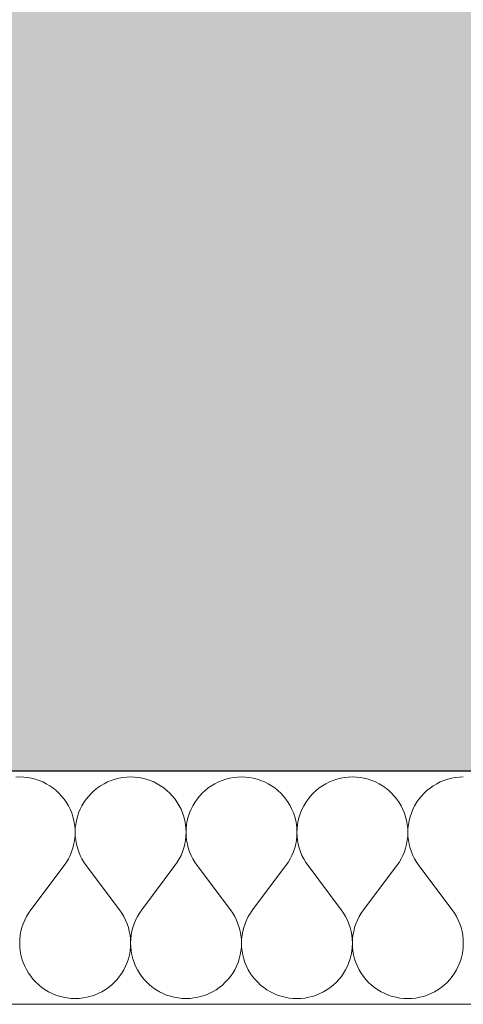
# Model space of a CAD drawing. Header units: millimetres. Extents: x -28017 to 3863, y -4271 to 20239.
# Tile 93 of 105: x -1219 to -914, y 190 to 867. Entities that reach past the tile are written whole.
import ezdxf

# ---------------------------------------------------------------- set-up
doc = ezdxf.new("R2010")
doc.units = ezdxf.units.MM
doc.header["$MEASUREMENT"] = 0
doc.linetypes.add('Wipeout_Contour', pattern=[1000, 0, -1000])
for name, color, linetype in [('5._POHLED ZÁPADNÍ_2_Konstrukce - nenosné', 7, 'Continuous'), ('5._POHLED ZÁPADNÍ_2_Konstrukce - nosné', 7, 'Continuous'), ('5._POHLED ZÁPADNÍ_2_Nové_Konstrukce - nosné', 7, 'Continuous'), ('5._POHLED ZÁPADNÍ_2_Nové_Výplně – Řezové', 7, 'Continuous'), ('5._POHLED ZÁPADNÍ_2_Výplně – Řezové', 7, 'Continuous')]:
    doc.layers.add(name, color=color, linetype=linetype)

# ---------------------------------------------------------------- blocks, each defined once
blk = doc.blocks.new('*X10', base_point=(-28336.19, -5790.34))
at = {"layer": '5._POHLED ZÁPADNÍ_2_Nové_Výplně – Řezové', "color": 21, "linetype": 'Continuous', "lineweight": 20, "true_color": 0xffaaaa}
for p, q in [((-1218.99, 346.3), (-1221.71, 346.2)), ((-1216.28, 346.2), (-1218.99, 346.3)), ((-1213.57, 345.91), (-1216.28, 346.2)), ((-1210.89, 345.43), (-1213.57, 345.91)), ((-1208.26, 344.75), (-1210.89, 345.43)), ((-1150.91, 345.42), (-1153.54, 344.75)), ((-1148.23, 345.9), (-1150.91, 345.42)), ((-1145.52, 346.19), (-1148.23, 345.9)), ((-1142.8, 346.29), (-1145.52, 346.19)), ((-1140.09, 346.19), (-1142.8, 346.29)), ((-1137.38, 345.9), (-1140.09, 346.19)), ((-1134.7, 345.42), (-1137.38, 345.9)), ((-1132.07, 344.74), (-1134.7, 345.42)), ((-1074.71, 345.41), (-1077.35, 344.73)), ((-1072.04, 345.89), (-1074.71, 345.41)), ((-1069.33, 346.18), (-1072.04, 345.89)), ((-1066.61, 346.28), (-1069.33, 346.18)), ((-1063.89, 346.18), (-1066.61, 346.28)), ((-1061.19, 345.89), (-1063.89, 346.18)), ((-1058.51, 345.4), (-1061.19, 345.89)), ((-1055.88, 344.73), (-1058.51, 345.4)), ((-998.52, 345.4), (-1001.16, 344.72)), ((-995.85, 345.88), (-998.52, 345.4)), ((-993.14, 346.17), (-995.85, 345.88)), ((-990.42, 346.27), (-993.14, 346.17)), ((-987.7, 346.17), (-990.42, 346.27)), ((-985, 345.88), (-987.7, 346.17)), ((-982.32, 345.39), (-985, 345.88)), ((-979.69, 344.72), (-982.32, 345.39)), ((-922.33, 345.38), (-924.97, 344.71)), ((-919.66, 345.87), (-922.33, 345.38)), ((-916.95, 346.16), (-919.66, 345.87)), ((-914.23, 346.25), (-916.95, 346.16)), ((-1205.68, 343.89), (-1208.26, 344.75)), ((-1203.16, 342.85), (-1205.68, 343.89)), ((-1200.73, 341.63), (-1203.16, 342.85)), ((-1198.39, 340.25), (-1200.73, 341.63)), ((-1196.16, 338.69), (-1198.39, 340.25)), ((-1194.04, 336.98), (-1196.16, 338.69)), ((-1165.64, 338.69), (-1167.76, 336.98)), ((-1163.41, 340.24), (-1165.64, 338.69)), ((-1161.07, 341.63), (-1163.41, 340.24)), ((-1158.64, 342.85), (-1161.07, 341.63)), ((-1156.12, 343.89), (-1158.64, 342.85)), ((-1153.54, 344.75), (-1156.12, 343.89)), ((-1129.49, 343.88), (-1132.07, 344.74)), ((-1126.97, 342.84), (-1129.49, 343.88)), ((-1124.54, 341.62), (-1126.97, 342.84)), ((-1122.2, 340.23), (-1124.54, 341.62)), ((-1119.97, 338.68), (-1122.2, 340.23)), ((-1117.85, 336.97), (-1119.97, 338.68)), ((-1089.45, 338.68), (-1091.57, 336.97)), ((-1087.22, 340.23), (-1089.45, 338.68)), ((-1084.88, 341.62), (-1087.22, 340.23)), ((-1082.45, 342.83), (-1084.88, 341.62)), ((-1079.93, 343.88), (-1082.45, 342.83)), ((-1077.35, 344.73), (-1079.93, 343.88)), ((-1053.3, 343.87), (-1055.88, 344.73)), ((-1050.78, 342.83), (-1053.3, 343.87)), ((-1048.35, 341.61), (-1050.78, 342.83)), ((-1046.01, 340.22), (-1048.35, 341.61)), ((-1043.78, 338.67), (-1046.01, 340.22)), ((-1041.66, 336.96), (-1043.78, 338.67)), ((-1013.26, 338.66), (-1015.38, 336.96)), ((-1011.03, 340.22), (-1013.26, 338.66)), ((-1008.69, 341.6), (-1011.03, 340.22)), ((-1006.25, 342.82), (-1008.69, 341.6)), ((-1003.74, 343.86), (-1006.25, 342.82)), ((-1001.16, 344.72), (-1003.74, 343.86)), ((-977.11, 343.86), (-979.69, 344.72)), ((-974.59, 342.82), (-977.11, 343.86)), ((-972.16, 341.6), (-974.59, 342.82)), ((-969.82, 340.21), (-972.16, 341.6)), ((-967.59, 338.66), (-969.82, 340.21)), ((-965.47, 336.95), (-967.59, 338.66)), ((-937.07, 338.65), (-939.19, 336.95)), ((-934.84, 340.2), (-937.07, 338.65)), ((-932.5, 341.59), (-934.84, 340.2)), ((-930.06, 342.81), (-932.5, 341.59)), ((-927.55, 343.85), (-930.06, 342.81)), ((-924.97, 344.71), (-927.55, 343.85)), ((-1192.05, 335.13), (-1194.04, 336.98)), ((-1190.2, 333.14), (-1192.05, 335.13)), ((-1188.49, 331.02), (-1190.2, 333.14)), ((-1171.61, 333.14), (-1173.31, 331.02)), ((-1169.75, 335.13), (-1171.61, 333.14)), ((-1167.76, 336.98), (-1169.75, 335.13)), ((-1115.86, 335.12), (-1117.85, 336.97)), ((-1114.01, 333.13), (-1115.86, 335.12)), ((-1112.3, 331.01), (-1114.01, 333.13)), ((-1095.41, 333.12), (-1097.12, 331)), ((-1093.56, 335.11), (-1095.41, 333.12)), ((-1091.57, 336.97), (-1093.56, 335.11)), ((-1039.67, 335.11), (-1041.66, 336.96)), ((-1037.82, 333.11), (-1039.67, 335.11)), ((-1036.11, 331), (-1037.82, 333.11)), ((-1019.22, 333.11), (-1020.93, 330.99)), ((-1017.37, 335.1), (-1019.22, 333.11)), ((-1015.38, 336.96), (-1017.37, 335.1)), ((-963.48, 335.09), (-965.47, 336.95)), ((-961.63, 333.1), (-963.48, 335.09)), ((-959.92, 330.98), (-961.63, 333.1)), ((-943.03, 333.1), (-944.74, 330.98)), ((-941.18, 335.09), (-943.03, 333.1)), ((-939.19, 336.95), (-941.18, 335.09)), ((-1186.94, 328.78), (-1188.49, 331.02)), ((-1185.55, 326.44), (-1186.94, 328.78)), ((-1184.34, 324.01), (-1185.55, 326.44)), ((-1176.25, 326.44), (-1177.47, 324.01)), ((-1174.86, 328.78), (-1176.25, 326.44)), ((-1173.31, 331.02), (-1174.86, 328.78)), ((-1110.75, 328.77), (-1112.3, 331.01)), ((-1109.36, 326.43), (-1110.75, 328.77)), ((-1108.15, 324), (-1109.36, 326.43)), ((-1100.06, 326.43), (-1101.28, 324)), ((-1098.67, 328.77), (-1100.06, 326.43)), ((-1097.12, 331), (-1098.67, 328.77)), ((-1034.56, 328.76), (-1036.11, 331)), ((-1033.17, 326.42), (-1034.56, 328.76)), ((-1031.96, 323.99), (-1033.17, 326.42)), ((-1023.87, 326.42), (-1025.09, 323.98)), ((-1022.48, 328.76), (-1023.87, 326.42)), ((-1020.93, 330.99), (-1022.48, 328.76)), ((-958.37, 328.75), (-959.92, 330.98)), ((-956.98, 326.41), (-958.37, 328.75)), ((-955.77, 323.97), (-956.98, 326.41)), ((-947.68, 326.41), (-948.9, 323.97)), ((-946.29, 328.75), (-947.68, 326.41)), ((-944.74, 330.98), (-946.29, 328.75)), ((-1183.3, 321.5), (-1184.34, 324.01)), ((-1182.44, 318.91), (-1183.3, 321.5)), ((-1181.77, 316.28), (-1182.44, 318.91)), ((-1179.37, 318.91), (-1180.04, 316.28)), ((-1178.51, 321.49), (-1179.37, 318.91)), ((-1177.47, 324.01), (-1178.51, 321.49)), ((-1107.11, 321.48), (-1108.15, 324)), ((-1106.25, 318.9), (-1107.11, 321.48)), ((-1105.58, 316.27), (-1106.25, 318.9)), ((-1103.18, 318.9), (-1103.85, 316.26)), ((-1102.32, 321.48), (-1103.18, 318.9)), ((-1101.28, 324), (-1102.32, 321.48)), ((-1030.92, 321.47), (-1031.96, 323.99)), ((-1030.06, 318.89), (-1030.92, 321.47)), ((-1029.39, 316.25), (-1030.06, 318.89)), ((-1026.98, 318.89), (-1027.66, 316.25)), ((-1026.13, 321.47), (-1026.98, 318.89)), ((-1025.09, 323.98), (-1026.13, 321.47)), ((-954.73, 321.46), (-955.77, 323.97)), ((-953.87, 318.88), (-954.73, 321.46)), ((-953.2, 316.24), (-953.87, 318.88)), ((-950.79, 318.88), (-951.47, 316.24)), ((-949.94, 321.46), (-950.79, 318.88)), ((-948.9, 323.97), (-949.94, 321.46)), ((-1181.29, 313.6), (-1181.77, 316.28)), ((-1181, 310.89), (-1181.29, 313.6)), ((-1180.52, 313.6), (-1180.81, 310.89)), ((-1180.04, 316.28), (-1180.52, 313.6)), ((-1105.1, 313.59), (-1105.58, 316.27)), ((-1104.81, 310.88), (-1105.1, 313.59)), ((-1104.33, 313.59), (-1104.62, 310.88)), ((-1103.85, 316.26), (-1104.33, 313.59)), ((-1028.91, 313.58), (-1029.39, 316.25)), ((-1028.62, 310.87), (-1028.91, 313.58)), ((-1028.14, 313.58), (-1028.43, 310.87)), ((-1027.66, 316.25), (-1028.14, 313.58)), ((-952.72, 313.56), (-953.2, 316.24)), ((-952.43, 310.86), (-952.72, 313.56)), ((-951.95, 313.56), (-952.24, 310.86)), ((-951.47, 316.24), (-951.95, 313.56)), ((-1181.3, 302.75), (-1181, 305.46)), ((-1180.91, 308.18), (-1181, 310.89)), ((-1181, 305.46), (-1180.91, 308.18)), ((-1180.81, 310.89), (-1180.91, 308.18)), ((-1180.91, 308.18), (-1180.81, 305.46)), ((-1180.81, 305.46), (-1180.51, 302.75)), ((-1105.11, 302.74), (-1104.81, 305.44)), ((-1104.71, 308.16), (-1104.81, 310.88)), ((-1104.81, 305.44), (-1104.71, 308.16)), ((-1104.62, 310.88), (-1104.71, 308.16)), ((-1104.71, 308.16), (-1104.62, 305.44)), ((-1104.62, 305.44), (-1104.32, 302.74)), ((-1028.92, 302.73), (-1028.62, 305.43)), ((-1028.52, 308.15), (-1028.62, 310.87)), ((-1028.62, 305.43), (-1028.52, 308.15)), ((-1028.43, 310.87), (-1028.52, 308.15)), ((-1028.52, 308.15), (-1028.43, 305.43)), ((-1028.43, 305.43), (-1028.13, 302.73)), ((-952.73, 302.72), (-952.43, 305.42)), ((-952.33, 308.14), (-952.43, 310.86)), ((-952.43, 305.42), (-952.33, 308.14)), ((-952.24, 310.86), (-952.33, 308.14)), ((-952.33, 308.14), (-952.24, 305.42)), ((-952.24, 305.42), (-951.94, 302.72)), ((-1182.46, 297.44), (-1181.78, 300.07)), ((-1181.78, 300.07), (-1181.3, 302.75)), ((-1180.51, 302.75), (-1180.03, 300.07)), ((-1180.03, 300.07), (-1179.36, 297.44)), ((-1106.27, 297.43), (-1105.59, 300.06)), ((-1105.59, 300.06), (-1105.11, 302.74)), ((-1104.32, 302.74), (-1103.84, 300.06)), ((-1103.84, 300.06), (-1103.16, 297.43)), ((-1030.08, 297.42), (-1029.4, 300.05)), ((-1029.4, 300.05), (-1028.92, 302.73)), ((-1028.13, 302.73), (-1027.65, 300.05)), ((-1027.65, 300.05), (-1026.97, 297.42)), ((-953.89, 297.4), (-953.21, 300.04)), ((-953.21, 300.04), (-952.73, 302.72)), ((-951.94, 302.72), (-951.46, 300.04)), ((-951.46, 300.04), (-950.78, 297.4)), ((-1185.58, 289.92), (-1184.36, 292.35)), ((-1184.36, 292.35), (-1183.32, 294.86)), ((-1183.32, 294.86), (-1182.46, 297.44)), ((-1179.36, 297.44), (-1178.49, 294.86)), ((-1178.49, 294.86), (-1177.45, 292.35)), ((-1177.45, 292.35), (-1176.23, 289.91)), ((-1109.39, 289.9), (-1108.17, 292.33)), ((-1108.17, 292.33), (-1107.13, 294.85)), ((-1107.13, 294.85), (-1106.27, 297.43)), ((-1103.16, 297.43), (-1102.3, 294.85)), ((-1102.3, 294.85), (-1101.26, 292.33)), ((-1101.26, 292.33), (-1100.04, 289.9)), ((-1033.2, 289.89), (-1031.98, 292.32)), ((-1031.98, 292.32), (-1030.94, 294.84)), ((-1030.94, 294.84), (-1030.08, 297.42)), ((-1026.97, 297.42), (-1026.11, 294.83)), ((-1026.11, 294.83), (-1025.07, 292.32)), ((-1025.07, 292.32), (-1023.85, 289.89)), ((-957.01, 289.88), (-955.79, 292.31)), ((-955.79, 292.31), (-954.75, 294.82)), ((-954.75, 294.82), (-953.89, 297.4)), ((-950.78, 297.4), (-949.92, 294.82)), ((-949.92, 294.82), (-948.88, 292.31)), ((-948.88, 292.31), (-947.66, 289.88)), ((-1211.39, 254.87), (-1188.53, 285.34)), ((-1188.53, 285.34), (-1186.97, 287.58)), ((-1186.97, 287.58), (-1185.58, 289.92)), ((-1176.23, 289.91), (-1174.84, 287.57)), ((-1174.84, 287.57), (-1173.29, 285.34)), ((-1150.44, 254.86), (-1173.29, 285.34)), ((-1135.2, 254.86), (-1112.34, 285.33)), ((-1112.34, 285.33), (-1110.78, 287.57)), ((-1110.78, 287.57), (-1109.39, 289.9)), ((-1100.04, 289.9), (-1098.65, 287.56)), ((-1098.65, 287.56), (-1097.1, 285.33)), ((-1074.25, 254.85), (-1097.1, 285.33)), ((-1059.01, 254.85), (-1036.15, 285.32)), ((-1036.15, 285.32), (-1034.59, 287.55)), ((-1034.59, 287.55), (-1033.2, 289.89)), ((-1023.85, 289.89), (-1022.46, 287.55)), ((-1022.46, 287.55), (-1020.91, 285.32)), ((-998.06, 254.84), (-1020.91, 285.32)), ((-982.82, 254.84), (-959.96, 285.31)), ((-959.96, 285.31), (-958.4, 287.54)), ((-958.4, 287.54), (-957.01, 289.88)), ((-947.66, 289.88), (-946.27, 287.54)), ((-946.27, 287.54), (-944.72, 285.31)), ((-921.87, 254.83), (-944.72, 285.31)), ((-1212.94, 252.64), (-1214.33, 250.3)), ((-1211.39, 254.87), (-1212.94, 252.64)), ((-1148.88, 252.63), (-1150.44, 254.86)), ((-1147.49, 250.29), (-1148.88, 252.63)), ((-1136.75, 252.63), (-1138.14, 250.29)), ((-1135.2, 254.86), (-1136.75, 252.63)), ((-1072.69, 252.62), (-1074.25, 254.85)), ((-1071.3, 250.28), (-1072.69, 252.62)), ((-1060.56, 252.61), (-1061.95, 250.28)), ((-1059.01, 254.85), (-1060.56, 252.61)), ((-996.5, 252.6), (-998.06, 254.84)), ((-995.11, 250.27), (-996.5, 252.6)), ((-984.37, 252.6), (-985.76, 250.26)), ((-982.82, 254.84), (-984.37, 252.6)), ((-920.31, 252.59), (-921.87, 254.83)), ((-918.92, 250.25), (-920.31, 252.59)), ((-1216.6, 245.36), (-1217.46, 242.78)), ((-1215.55, 247.87), (-1216.6, 245.36)), ((-1214.33, 250.3), (-1215.55, 247.87)), ((-1146.27, 247.86), (-1147.49, 250.29)), ((-1145.23, 245.34), (-1146.27, 247.86)), ((-1144.37, 242.76), (-1145.23, 245.34)), ((-1140.41, 245.34), (-1141.27, 242.76)), ((-1139.36, 247.86), (-1140.41, 245.34)), ((-1138.14, 250.29), (-1139.36, 247.86)), ((-1070.08, 247.85), (-1071.3, 250.28)), ((-1069.04, 245.33), (-1070.08, 247.85)), ((-1068.18, 242.75), (-1069.04, 245.33)), ((-1064.22, 245.33), (-1065.08, 242.75)), ((-1063.17, 247.84), (-1064.22, 245.33)), ((-1061.95, 250.28), (-1063.17, 247.84)), ((-993.89, 247.83), (-995.11, 250.27)), ((-992.85, 245.32), (-993.89, 247.83)), ((-991.99, 242.74), (-992.85, 245.32)), ((-988.03, 245.32), (-988.89, 242.74)), ((-986.98, 247.83), (-988.03, 245.32)), ((-985.76, 250.26), (-986.98, 247.83)), ((-917.7, 247.82), (-918.92, 250.25)), ((-916.66, 245.31), (-917.7, 247.82)), ((-915.8, 242.73), (-916.66, 245.31)), ((-1218.62, 237.46), (-1218.91, 234.76)), ((-1218.13, 240.14), (-1218.62, 237.46)), ((-1217.46, 242.78), (-1218.13, 240.14)), ((-1143.7, 240.13), (-1144.37, 242.76)), ((-1143.21, 237.45), (-1143.7, 240.13)), ((-1142.92, 234.75), (-1143.21, 237.45)), ((-1142.43, 237.45), (-1142.72, 234.75)), ((-1141.94, 240.13), (-1142.43, 237.45)), ((-1141.27, 242.76), (-1141.94, 240.13)), ((-1067.51, 240.12), (-1068.18, 242.75)), ((-1067.02, 237.44), (-1067.51, 240.12)), ((-1066.73, 234.73), (-1067.02, 237.44)), ((-1066.24, 237.44), (-1066.53, 234.73)), ((-1065.75, 240.12), (-1066.24, 237.44)), ((-1065.08, 242.75), (-1065.75, 240.12)), ((-991.32, 240.1), (-991.99, 242.74)), ((-990.83, 237.43), (-991.32, 240.1)), ((-990.54, 234.72), (-990.83, 237.43)), ((-990.05, 237.43), (-990.34, 234.72)), ((-989.56, 240.1), (-990.05, 237.43)), ((-988.89, 242.74), (-989.56, 240.1)), ((-915.13, 240.09), (-915.8, 242.73)), ((-914.64, 237.42), (-915.13, 240.09)), ((-914.35, 234.71), (-914.64, 237.42)), ((-1218.91, 234.76), (-1219.01, 232.04)), ((-1219.01, 232.04), (-1218.92, 229.32)), ((-1142.82, 232.03), (-1142.92, 234.75)), ((-1142.92, 229.31), (-1142.82, 232.03)), ((-1142.72, 234.75), (-1142.82, 232.03)), ((-1142.82, 232.03), (-1142.73, 229.31)), ((-1066.63, 232.02), (-1066.73, 234.73)), ((-1066.73, 229.3), (-1066.63, 232.02)), ((-1066.53, 234.73), (-1066.63, 232.02)), ((-1066.63, 232.02), (-1066.54, 229.3)), ((-990.44, 232), (-990.54, 234.72)), ((-990.54, 229.29), (-990.44, 232)), ((-990.34, 234.72), (-990.44, 232)), ((-990.44, 232), (-990.35, 229.29)), ((-914.25, 231.99), (-914.35, 234.71)), ((-914.35, 229.27), (-914.25, 231.99)), ((-1218.92, 229.32), (-1218.63, 226.62)), ((-1218.63, 226.62), (-1218.15, 223.94)), ((-1218.15, 223.94), (-1217.48, 221.3)), ((-1144.36, 221.29), (-1143.69, 223.93)), ((-1143.69, 223.93), (-1143.21, 226.6)), ((-1143.21, 226.6), (-1142.92, 229.31)), ((-1142.73, 229.31), (-1142.44, 226.6)), ((-1142.44, 226.6), (-1141.96, 223.93)), ((-1141.96, 223.93), (-1141.29, 221.29)), ((-1068.17, 221.28), (-1067.5, 223.91)), ((-1067.5, 223.91), (-1067.02, 226.59)), ((-1067.02, 226.59), (-1066.73, 229.3)), ((-1066.54, 229.3), (-1066.25, 226.59)), ((-1066.25, 226.59), (-1065.77, 223.91)), ((-1065.77, 223.91), (-1065.1, 221.28)), ((-991.98, 221.27), (-991.31, 223.9)), ((-991.31, 223.9), (-990.83, 226.58)), ((-990.83, 226.58), (-990.54, 229.29)), ((-990.35, 229.29), (-990.06, 226.58)), ((-990.06, 226.58), (-989.58, 223.9)), ((-989.58, 223.9), (-988.9, 221.27)), ((-915.79, 221.25), (-915.12, 223.89)), ((-915.12, 223.89), (-914.64, 226.57)), ((-914.64, 226.57), (-914.35, 229.27)), ((-1217.48, 221.3), (-1216.62, 218.72)), ((-1216.62, 218.72), (-1215.58, 216.21)), ((-1146.26, 216.19), (-1145.22, 218.71)), ((-1145.22, 218.71), (-1144.36, 221.29)), ((-1141.29, 221.29), (-1140.43, 218.71)), ((-1140.43, 218.71), (-1139.39, 216.19)), ((-1070.07, 216.18), (-1069.03, 218.7)), ((-1069.03, 218.7), (-1068.17, 221.28)), ((-1065.1, 221.28), (-1064.24, 218.7)), ((-1064.24, 218.7), (-1063.2, 216.18)), ((-993.88, 216.17), (-992.84, 218.68)), ((-992.84, 218.68), (-991.98, 221.27)), ((-988.9, 221.27), (-988.05, 218.68)), ((-988.05, 218.68), (-987.01, 216.17)), ((-917.69, 216.16), (-916.65, 218.67)), ((-916.65, 218.67), (-915.79, 221.25)), ((-1215.58, 216.21), (-1214.36, 213.77)), ((-1214.36, 213.77), (-1212.98, 211.43)), ((-1212.98, 211.43), (-1211.43, 209.2)), ((-1150.41, 209.19), (-1148.86, 211.42)), ((-1148.86, 211.42), (-1147.48, 213.76)), ((-1147.48, 213.76), (-1146.26, 216.19)), ((-1139.39, 216.19), (-1138.17, 213.76)), ((-1138.17, 213.76), (-1136.79, 211.42)), ((-1136.79, 211.42), (-1135.24, 209.18)), ((-1074.22, 209.17), (-1072.67, 211.41)), ((-1072.67, 211.41), (-1071.29, 213.75)), ((-1071.29, 213.75), (-1070.07, 216.18)), ((-1063.2, 216.18), (-1061.98, 213.75)), ((-1061.98, 213.75), (-1060.6, 211.41)), ((-1060.6, 211.41), (-1059.04, 209.17)), ((-998.03, 209.16), (-996.48, 211.4)), ((-996.48, 211.4), (-995.1, 213.74)), ((-995.1, 213.74), (-993.88, 216.17)), ((-987.01, 216.17), (-985.79, 213.74)), ((-985.79, 213.74), (-984.4, 211.4)), ((-984.4, 211.4), (-982.85, 209.16)), ((-921.84, 209.15), (-920.29, 211.39)), ((-920.29, 211.39), (-918.9, 213.73)), ((-918.9, 213.73), (-917.69, 216.16)), ((-1211.43, 209.2), (-1209.72, 207.08)), ((-1209.72, 207.08), (-1207.87, 205.08)), ((-1207.87, 205.08), (-1205.88, 203.23)), ((-1205.88, 203.23), (-1203.76, 201.52)), ((-1158.08, 201.51), (-1155.97, 203.22)), ((-1155.97, 203.22), (-1153.97, 205.08)), ((-1153.97, 205.08), (-1152.12, 207.07)), ((-1152.12, 207.07), (-1150.41, 209.19)), ((-1135.24, 209.18), (-1133.53, 207.06)), ((-1133.53, 207.06), (-1131.68, 205.07)), ((-1131.68, 205.07), (-1129.69, 203.22)), ((-1129.69, 203.22), (-1127.57, 201.51)), ((-1081.89, 201.5), (-1079.78, 203.21)), ((-1079.78, 203.21), (-1077.78, 205.06)), ((-1077.78, 205.06), (-1075.93, 207.06)), ((-1075.93, 207.06), (-1074.22, 209.17)), ((-1059.04, 209.17), (-1057.34, 207.05)), ((-1057.34, 207.05), (-1055.49, 205.06)), ((-1055.49, 205.06), (-1053.5, 203.21)), ((-1053.5, 203.21), (-1051.38, 201.5)), ((-1005.7, 201.49), (-1003.58, 203.2)), ((-1003.58, 203.2), (-1001.59, 205.05)), ((-1001.59, 205.05), (-999.74, 207.04)), ((-999.74, 207.04), (-998.03, 209.16)), ((-982.85, 209.16), (-981.15, 207.04)), ((-981.15, 207.04), (-979.3, 205.05)), ((-979.3, 205.05), (-977.31, 203.19)), ((-977.31, 203.19), (-975.19, 201.49)), ((-929.51, 201.48), (-927.39, 203.19)), ((-927.39, 203.19), (-925.4, 205.04)), ((-925.4, 205.04), (-923.55, 207.03)), ((-923.55, 207.03), (-921.84, 209.15)), ((-1203.76, 201.52), (-1201.52, 199.97)), ((-1201.52, 199.97), (-1199.19, 198.58)), ((-1199.19, 198.58), (-1196.75, 197.36)), ((-1196.75, 197.36), (-1194.24, 196.32)), ((-1194.24, 196.32), (-1191.66, 195.46)), ((-1170.19, 195.46), (-1167.6, 196.32)), ((-1167.6, 196.32), (-1165.09, 197.36)), ((-1165.09, 197.36), (-1162.66, 198.57)), ((-1162.66, 198.57), (-1160.32, 199.96)), ((-1160.32, 199.96), (-1158.08, 201.51)), ((-1127.57, 201.51), (-1125.33, 199.96)), ((-1125.33, 199.96), (-1123, 198.57)), ((-1123, 198.57), (-1120.56, 197.35)), ((-1120.56, 197.35), (-1118.05, 196.31)), ((-1118.05, 196.31), (-1115.47, 195.45)), ((-1091.41, 196.3), (-1088.9, 197.35)), ((-1088.9, 197.35), (-1086.47, 198.56)), ((-1086.47, 198.56), (-1084.13, 199.95)), ((-1084.13, 199.95), (-1081.89, 201.5)), ((-1051.38, 201.5), (-1049.14, 199.95)), ((-1049.14, 199.95), (-1046.8, 198.56)), ((-1046.8, 198.56), (-1044.37, 197.34)), ((-1044.37, 197.34), (-1041.86, 196.3)), ((-1015.22, 196.29), (-1012.71, 197.33)), ((-1012.71, 197.33), (-1010.28, 198.55)), ((-1010.28, 198.55), (-1007.94, 199.94)), ((-1007.94, 199.94), (-1005.7, 201.49)), ((-975.19, 201.49), (-972.95, 199.93)), ((-972.95, 199.93), (-970.61, 198.55)), ((-970.61, 198.55), (-968.18, 197.33)), ((-968.18, 197.33), (-965.67, 196.28)), ((-939.03, 196.28), (-936.52, 197.32)), ((-936.52, 197.32), (-934.09, 198.54)), ((-934.09, 198.54), (-931.75, 199.93)), ((-931.75, 199.93), (-929.51, 201.48)), ((-1191.66, 195.46), (-1189.02, 194.79)), ((-1189.02, 194.79), (-1186.35, 194.3)), ((-1186.35, 194.3), (-1183.64, 194.01)), ((-1183.64, 194.01), (-1180.92, 193.91)), ((-1180.92, 193.91), (-1178.2, 194.01)), ((-1178.2, 194.01), (-1175.5, 194.3)), ((-1175.5, 194.3), (-1172.82, 194.78)), ((-1172.82, 194.78), (-1170.19, 195.46)), ((-1115.47, 195.45), (-1112.83, 194.77)), ((-1112.83, 194.77), (-1110.16, 194.29)), ((-1110.16, 194.29), (-1107.45, 194)), ((-1107.45, 194), (-1104.73, 193.9)), ((-1104.73, 193.9), (-1102.01, 194)), ((-1102.01, 194), (-1099.31, 194.29)), ((-1099.31, 194.29), (-1096.63, 194.77)), ((-1096.63, 194.77), (-1093.99, 195.44)), ((-1093.99, 195.44), (-1091.41, 196.3)), ((-1041.86, 196.3), (-1039.28, 195.44)), ((-1039.28, 195.44), (-1036.64, 194.76)), ((-1036.64, 194.76), (-1033.97, 194.28)), ((-1033.97, 194.28), (-1031.26, 193.99)), ((-1031.26, 193.99), (-1028.54, 193.89)), ((-1028.54, 193.89), (-1025.82, 193.99)), ((-1025.82, 193.99), (-1023.12, 194.28)), ((-1023.12, 194.28), (-1020.44, 194.76)), ((-1020.44, 194.76), (-1017.8, 195.43)), ((-1017.8, 195.43), (-1015.22, 196.29)), ((-965.67, 196.28), (-963.09, 195.42)), ((-963.09, 195.42), (-960.45, 194.75)), ((-960.45, 194.75), (-957.77, 194.27)), ((-957.77, 194.27), (-955.07, 193.98)), ((-955.07, 193.98), (-952.35, 193.88)), ((-952.35, 193.88), (-949.63, 193.98)), ((-949.63, 193.98), (-946.93, 194.27)), ((-946.93, 194.27), (-944.25, 194.75)), ((-944.25, 194.75), (-941.61, 195.42)), ((-941.61, 195.42), (-939.03, 196.28))]:
    blk.add_line(p, q, dxfattribs=at)

msp = doc.modelspace()

# ---------------------------------------------------------------- hatches: boundary and pattern name
at = {"layer": '5._POHLED ZÁPADNÍ_2_Výplně – Řezové', "linetype": 'Continuous', "lineweight": 13}
for points in [[(-1711.93, 350.19), (-1191.69, 350.11), (-1191.69, 1200.11), (-1711.8, 1200.19)], [(-1191.69, 350.11), (-321.69, 349.98), (-1191.69, 1200.11)]]:
    msp.add_hatch(color=254, dxfattribs=at).paths.add_polyline_path(points)

# ---------------------------------------------------------------- linework, layer by layer
at = {"layer": '5._POHLED ZÁPADNÍ_2_Konstrukce - nosné', "color": 7, "linetype": 'Continuous', "lineweight": 50, "flags": 128}
for points in [[(-1711.93, 350.19), (-1191.69, 350.11)], [(-321.69, 349.98), (-1191.69, 350.11)]]:
    msp.add_lwpolyline(points, dxfattribs=at)

# ---------------------------------------------------------------- next in the draw order: wipeouts: each hides what was drawn before it
at = {"color": 254, "linetype": 'Wipeout_Contour', "lineweight": 0, "ltscale": 6066.953316}
msp.add_wipeout([(-1712.3, 340.19), (-1712.32, 190.19), (-322.67, 189.97), (-322.65, 349.97), (-1712.29, 350.19)], dxfattribs=at).dxf.layer = '5._POHLED ZÁPADNÍ_2_Nové_Výplně – Řezové'

# ---------------------------------------------------------------- next in the draw order: linework, layer by layer
at = {"layer": '5._POHLED ZÁPADNÍ_2_Nové_Konstrukce - nosné', "color": 1, "linetype": 'Continuous', "lineweight": 25, "flags": 128}
for points in [[(-322.65, 349.97), (-1712.29, 350.19)], [(-1712.32, 190.19), (-162.67, 189.95)]]:
    msp.add_lwpolyline(points, dxfattribs=at)

# ---------------------------------------------------------------- next in the draw order: block references
at = {"layer": '5._POHLED ZÁPADNÍ_2_Konstrukce - nenosné', "color": 9, "linetype": 'Continuous', "lineweight": 13}
msp.add_blockref('*X10', (-28336.19, -5790.34), dxfattribs=at)

doc.saveas('drawing.dxf')
